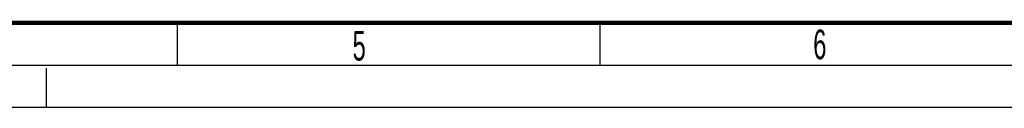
# Model space of a CAD drawing. Header units: millimetres. Extents: x 0 to 841, y 0 to 594.
# Tile 2 of 77: x 207 to 323, y 0 to 10. Entities that reach past the tile are written whole.
import ezdxf

# ---------------------------------------------------------------- set-up
doc = ezdxf.new("R2010")
doc.units = ezdxf.units.MM
doc.header["$LTSCALE"] = 46.255
doc.linetypes.add('DASHED', pattern=[0.2, 0.1, -0.1])
doc.layers.get('0').update_dxf_attribs({"linetype": 'CONTINUOUS'})
doc.styles.add('TEXTSTYLE_2', font='txt', dxfattribs={"width": 0.6})

msp = doc.modelspace()

# ---------------------------------------------------------------- linework, layer by layer
at = {"color": 7, "linetype": 'CONTINUOUS'}
for p, q in [((225.5, 5), (225.5, 10)), ((275.5, 5), (275.5, 10)), ((0, 0), (841, 0))]:
    msp.add_line(p, q, dxfattribs=at)
at = {"color": 2, "linetype": 'CONTINUOUS'}
msp.add_line((15, 5), (836, 5), dxfattribs=at)
at = {"color": 7, "linetype": 'DASHED'}
msp.add_line((210, 0), (210, 5), dxfattribs=at)
at = {"color": 7, "linetype": 'CONTINUOUS', "const_width": 0.5}
msp.add_lwpolyline([(20, 10), (831, 10)], dxfattribs=at)

# ---------------------------------------------------------------- texts
at = {"color": 5, "linetype": 'CONTINUOUS', "char_height": 3.5, "width": 2.1, "attachment_point": 1, "line_spacing_factor": 0.9, "style": 'TEXTSTYLE_2'}
for s, insert in [('5', (246.2182, 9.0363)), ('6', (300.7102, 9.1919))]:
    msp.add_mtext(s, dxfattribs=dict(at, insert=insert))

doc.saveas('drawing.dxf')
